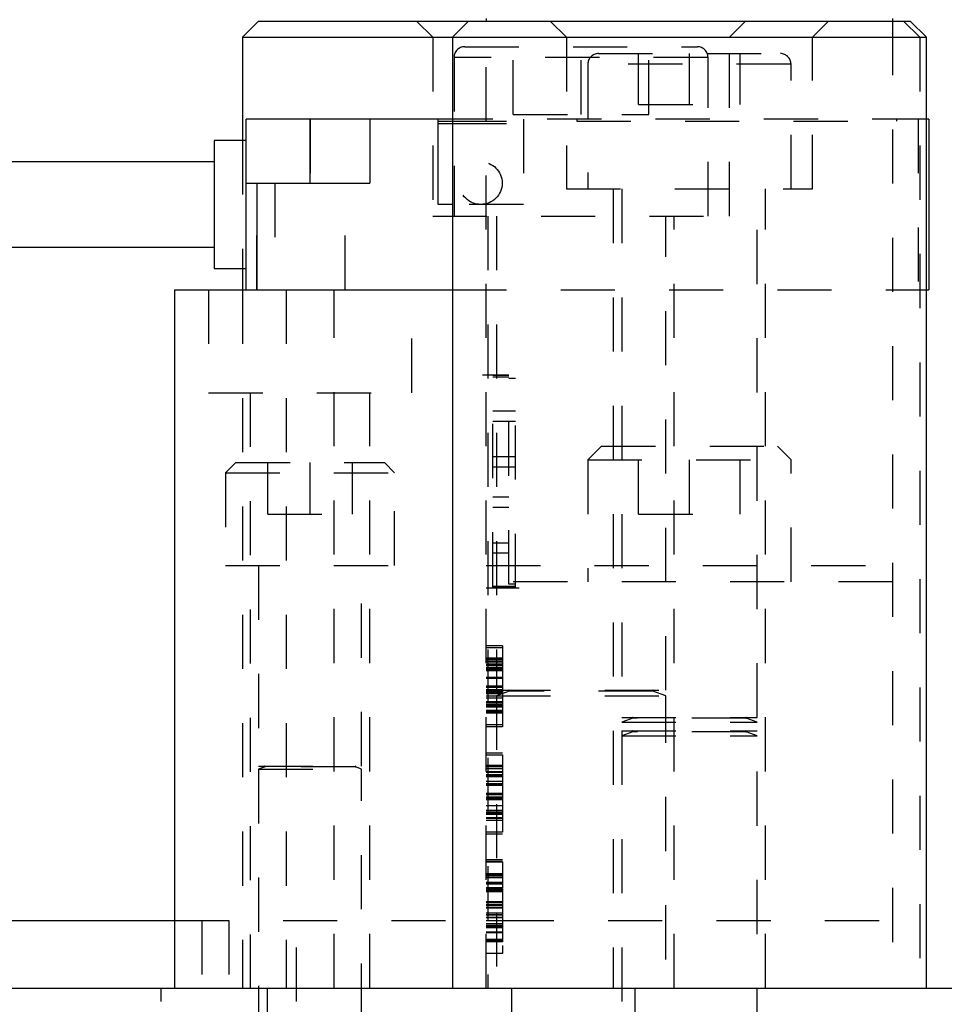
# Model space of a CAD drawing. Header units: inches. Extents: x 1772 to 2706, y -534 to -52.
# Tile 82 of 256: x 1938.07 to 1939.78, y -523.5 to -521.68. Entities that reach past the tile are written whole.
import ezdxf

# ---------------------------------------------------------------- set-up
doc = ezdxf.new("R2010")
doc.units = ezdxf.units.IN
doc.header["$LTSCALE"] = 0.5
doc.header["$MEASUREMENT"] = 0
doc.linetypes.add('HIDDEN', pattern=[0.225, 0.15, -0.075])
doc.layers.add('SID-M-H', color=4, linetype='HIDDEN')
doc.layers.add('SID-M-S', color=105, linetype='Continuous')

msp = doc.modelspace()

# ---------------------------------------------------------------- linework, layer by layer
at = {"layer": 'SID-M-H'}
for p, q in [((1938.80488, -521.68128), (1938.83488, -521.71128)), ((1938.93362, -523.46628), (1938.93362, -521.68128)), ((1939.05175, -521.68128), (1939.08175, -521.71128)), ((1939.38237, -521.71128), (1939.41237, -521.68128)), ((1939.53549, -521.71128), (1939.56549, -521.68128)), ((1939.68362, -521.68128), (1939.68362, -523.46628)), ((1939.73362, -521.71128), (1939.70362, -521.68128)), ((1938.83488, -521.71128), (1938.83488, -522.04128)), ((1939.08175, -521.71128), (1939.08175, -521.99128)), ((1939.38237, -522.04128), (1939.38237, -521.71128)), ((1939.53549, -521.99128), (1939.53549, -521.71128)), ((1939.73362, -521.71128), (1939.73362, -523.46628)), ((1938.89393, -521.72878), (1939.32331, -521.72878)), ((1938.98362, -521.85378), (1938.98362, -521.72878)), ((1939.10862, -521.85378), (1939.10862, -521.72878)), ((1939.23362, -521.85378), (1939.23362, -521.72878)), ((1938.87425, -521.74846), (1938.87425, -522.04128)), ((1939.34254, -521.74846), (1938.87471, -521.74846)), ((1939.14081, -521.74128), (1939.47644, -521.74128)), ((1939.21487, -521.83503), (1939.21487, -521.74128)), ((1939.30862, -521.83503), (1939.30862, -521.74128)), ((1939.343, -522.04128), (1939.343, -521.74846)), ((1939.40237, -521.83503), (1939.40237, -521.74128)), ((1939.12112, -521.76096), (1939.12112, -521.99128)), ((1939.49569, -521.76096), (1939.12156, -521.76096)), ((1939.49612, -521.99128), (1939.49612, -521.76096)), ((1939.21487, -521.83503), (1939.40237, -521.83503)), ((1938.98362, -521.85378), (1939.23362, -521.85378)), ((1938.60862, -521.86232), (1938.60862, -521.98043)), ((1939.74612, -521.86232), (1938.87112, -521.86232)), ((1938.87112, -521.86625), (1939.00232, -521.86625)), ((1938.87112, -521.87019), (1939.00232, -521.87019)), ((1939.00232, -521.86232), (1939.00232, -522.0198)), ((1939.10075, -521.86232), (1939.10075, -521.86625)), ((1939.10075, -521.86625), (1939.6913, -521.86625)), ((1939.6913, -521.86625), (1939.6913, -521.86232)), ((1939.73067, -521.86232), (1939.73067, -522.17728)), ((1938.48362, -521.90169), (1938.48362, -522.13791)), ((1938.5102, -522.17728), (1938.5102, -521.98043)), ((1938.54366, -521.98043), (1938.54366, -522.17728)), ((1938.67358, -522.17728), (1938.67358, -521.98043)), ((1939.08175, -521.99128), (1939.53549, -521.99128)), ((1939.16812, -521.99128), (1939.16812, -523.46628)), ((1939.18362, -521.99128), (1939.18362, -523.96678)), ((1939.43362, -523.96678), (1939.43362, -521.99128)), ((1939.44912, -523.46628), (1939.44912, -521.99128)), ((1939.00232, -522.0198), (1938.87112, -522.0198)), ((1938.83488, -522.04128), (1939.38237, -522.04128)), ((1938.93662, -522.04128), (1938.93662, -523.46628)), ((1938.95237, -522.04128), (1938.95237, -522.91667)), ((1939.26487, -522.91667), (1939.26487, -522.04128)), ((1939.28062, -523.46628), (1939.28062, -522.04128)), ((1938.42112, -522.17728), (1938.42112, -522.36728)), ((1938.48362, -522.17728), (1938.48362, -523.46628)), ((1938.56412, -522.17728), (1938.56412, -523.46628)), ((1938.65312, -523.46628), (1938.65312, -522.17728)), ((1938.79612, -522.36728), (1938.79612, -522.17728)), ((1938.87112, -522.17728), (1939.74612, -522.17728)), ((1938.97562, -522.33496), (1938.92687, -522.33496)), ((1938.94562, -522.33517), (1938.97562, -522.33517)), ((1938.94562, -522.72497), (1938.94562, -522.33517)), ((1938.94562, -522.33518), (1938.97562, -522.33518)), ((1938.94562, -522.33772), (1938.97562, -522.33772)), ((1938.94562, -522.338), (1938.97562, -522.338)), ((1938.97562, -522.72087), (1938.97562, -522.33496)), ((1938.98762, -522.34129), (1938.97562, -522.34129)), ((1938.98762, -522.72759), (1938.98762, -522.34129)), ((1938.42112, -522.36728), (1938.79612, -522.36728)), ((1938.49812, -522.36728), (1938.49812, -523.46628)), ((1938.71912, -523.46628), (1938.71912, -522.36728)), ((1938.94562, -522.40093), (1938.98762, -522.40093)), ((1938.94562, -522.41971), (1938.98762, -522.41971)), ((1939.14612, -522.46628), (1939.12112, -522.49128)), ((1939.14612, -522.46628), (1939.47112, -522.46628)), ((1939.21487, -522.59128), (1939.21487, -522.46628)), ((1939.30862, -522.59128), (1939.30862, -522.46628)), ((1939.40237, -522.59128), (1939.40237, -522.46628)), ((1939.49612, -522.49128), (1939.47112, -522.46628)), ((1938.94562, -522.48522), (1938.98762, -522.48522)), ((1939.12112, -522.49128), (1939.49612, -522.49128)), ((1939.12112, -522.49128), (1939.12112, -522.71628)), ((1939.49612, -522.71628), (1939.49612, -522.49128)), ((1938.47162, -522.49628), (1938.45262, -522.51528)), ((1938.47162, -522.49628), (1938.74562, -522.49628)), ((1938.5305, -522.59128), (1938.5305, -522.49628)), ((1938.60862, -522.59128), (1938.60862, -522.49628)), ((1938.68675, -522.59128), (1938.68675, -522.49628)), ((1938.76462, -522.51528), (1938.74562, -522.49628)), ((1938.94562, -522.504), (1938.98762, -522.504)), ((1938.45262, -522.51528), (1938.76462, -522.51528)), ((1938.45262, -522.51528), (1938.45262, -522.68628)), ((1938.76462, -522.68628), (1938.76462, -522.51528)), ((1938.94562, -522.55981), (1938.97562, -522.55981)), ((1938.94562, -522.57859), (1938.97562, -522.57859)), ((1938.5305, -522.59128), (1938.68675, -522.59128)), ((1939.21487, -522.59128), (1939.40237, -522.59128)), ((1938.94562, -522.6442), (1938.97562, -522.6442)), ((1938.94562, -522.66298), (1938.97562, -522.66298)), ((1938.45262, -522.68628), (1938.76462, -522.68628)), ((1938.51362, -522.68628), (1938.51362, -523.05667)), ((1938.70362, -523.05667), (1938.70362, -522.68628)), ((1938.93362, -522.68628), (1939.68362, -522.68628)), ((1939.68362, -522.71628), (1938.93362, -522.71628)), ((1938.93362, -522.72759), (1938.99437, -522.72759)), ((1938.94562, -522.72447), (1938.98762, -522.72447)), ((1938.94562, -522.72747), (1938.94562, -522.72497)), ((1938.94562, -522.72497), (1938.98762, -522.72497)), ((1938.94562, -522.72727), (1938.98762, -522.72727)), ((1938.94562, -522.72747), (1938.98762, -522.72747)), ((1938.98762, -522.72087), (1938.97562, -522.72087)), ((1938.96362, -522.83446), (1938.93362, -522.83446)), ((1938.96362, -522.83812), (1938.93362, -522.83812)), ((1938.96362, -522.85717), (1938.93362, -522.85717)), ((1938.96362, -522.85717), (1938.96362, -522.87467)), ((1938.96362, -522.86005), (1938.93362, -522.86005)), ((1938.96362, -522.86285), (1938.93362, -522.86285)), ((1938.96362, -522.86371), (1938.93362, -522.86371)), ((1938.96362, -522.86653), (1938.93362, -522.86653)), ((1938.96362, -522.86939), (1938.93362, -522.86939)), ((1938.96362, -522.87062), (1938.93362, -522.87062)), ((1938.96362, -522.87467), (1938.93362, -522.87467)), ((1938.96362, -522.87513), (1938.93362, -522.87513)), ((1938.96362, -522.87621), (1938.93362, -522.87621)), ((1938.96362, -522.87525), (1938.96362, -522.87621)), ((1938.96362, -522.87827), (1938.93362, -522.87827)), ((1938.96362, -522.87858), (1938.93362, -522.87858)), ((1938.96362, -522.87861), (1938.93362, -522.87861)), ((1938.96362, -522.88078), (1938.93362, -522.88078)), ((1938.96362, -522.89295), (1938.93362, -522.89295)), ((1938.96362, -522.89461), (1938.93362, -522.89461)), ((1938.96362, -522.90911), (1938.93362, -522.90911)), ((1938.96362, -522.90917), (1938.93362, -522.90917)), ((1938.96362, -522.90934), (1938.93362, -522.90934)), ((1938.96362, -522.90948), (1938.93362, -522.90948)), ((1938.96362, -522.90968), (1938.93362, -522.90968)), ((1938.96362, -522.90983), (1938.93362, -522.90983)), ((1938.96362, -522.91094), (1938.93362, -522.91094)), ((1938.96362, -522.91105), (1938.93362, -522.91105)), ((1938.96362, -522.9114), (1938.93362, -522.9114)), ((1938.96362, -522.91562), (1938.93362, -522.91562)), ((1938.96362, -522.91637), (1938.93362, -522.91637)), ((1938.96362, -522.91854), (1938.93362, -522.91854)), ((1938.96362, -522.91908), (1938.93362, -522.91908)), ((1938.96362, -522.92065), (1938.93362, -522.92065)), ((1938.96362, -522.92316), (1938.93362, -522.92316)), ((1938.96362, -522.92748), (1938.93362, -522.92748)), ((1938.96362, -522.93087), (1938.93362, -522.93087)), ((1938.95237, -522.91667), (1939.26487, -522.91667)), ((1938.97593, -522.9182), (1938.95237, -522.92677)), ((1938.95237, -522.92677), (1939.26487, -522.92677)), ((1938.95237, -522.92677), (1938.95237, -524.01353)), ((1939.24087, -522.9182), (1938.97638, -522.9182)), ((1939.26487, -522.92677), (1939.24132, -522.9182)), ((1939.26487, -524.01353), (1939.26487, -522.92677)), ((1938.96362, -522.93801), (1938.93362, -522.93801)), ((1938.96362, -522.94047), (1938.93362, -522.94047)), ((1938.96362, -522.94375), (1938.93362, -522.94375)), ((1938.96362, -522.94524), (1938.93362, -522.94524)), ((1938.96362, -522.94778), (1938.93362, -522.94778)), ((1938.96362, -522.95398), (1938.93362, -522.95398)), ((1938.96362, -522.95509), (1938.93362, -522.95509)), ((1938.96362, -522.95712), (1938.93362, -522.95712)), ((1938.96362, -522.95875), (1938.93362, -522.95875)), ((1939.18362, -522.96667), (1939.43362, -522.96667)), ((1938.96362, -522.98068), (1938.93362, -522.98068)), ((1938.96362, -522.98433), (1938.93362, -522.98433)), ((1939.20393, -522.9682), (1939.18362, -522.97559)), ((1939.18362, -522.97559), (1939.43362, -522.97559)), ((1939.41287, -522.9682), (1939.20437, -522.9682)), ((1939.43362, -522.97559), (1939.41332, -522.9682)), ((1939.18362, -522.99167), (1939.43362, -522.99167)), ((1939.20393, -522.9932), (1939.18362, -523.00059)), ((1939.18362, -523.00059), (1939.43362, -523.00059)), ((1939.41287, -522.9932), (1939.20437, -522.9932)), ((1939.43362, -523.00059), (1939.41332, -522.9932)), ((1938.96362, -523.03246), (1938.93362, -523.03246)), ((1938.96362, -523.03612), (1938.93362, -523.03612)), ((1938.51362, -523.05667), (1938.70362, -523.05667)), ((1938.52493, -523.0582), (1938.51362, -523.06231)), ((1938.69232, -523.0582), (1938.52493, -523.0582)), ((1938.70362, -523.06231), (1938.69232, -523.0582)), ((1938.96362, -523.05517), (1938.93362, -523.05517)), ((1938.96362, -523.05805), (1938.93362, -523.05805)), ((1938.51362, -523.06231), (1938.70362, -523.06231)), ((1938.51362, -523.06231), (1938.51362, -523.92078)), ((1938.70362, -523.92078), (1938.70362, -523.06231)), ((1938.96362, -523.06171), (1938.93362, -523.06171)), ((1938.96362, -523.06739), (1938.93362, -523.06739)), ((1938.96362, -523.06862), (1938.93362, -523.06862)), ((1938.96362, -523.07267), (1938.93362, -523.07267)), ((1938.96362, -523.07313), (1938.93362, -523.07313)), ((1938.96362, -523.07421), (1938.93362, -523.07421)), ((1938.96362, -523.07627), (1938.93362, -523.07627)), ((1938.96362, -523.06171), (1938.96362, -523.09095)), ((1938.96362, -523.07661), (1938.93362, -523.07661)), ((1938.96362, -523.08515), (1938.93362, -523.08515)), ((1938.96362, -523.08912), (1938.93362, -523.08912)), ((1938.96362, -523.09095), (1938.93362, -523.09095)), ((1938.96362, -523.09261), (1938.93362, -523.09261)), ((1938.96362, -523.10734), (1938.93362, -523.10734)), ((1938.96362, -523.10748), (1938.93362, -523.10748)), ((1938.96362, -523.10768), (1938.93362, -523.10768)), ((1938.96362, -523.10783), (1938.93362, -523.10783)), ((1938.96362, -523.10894), (1938.93362, -523.10894)), ((1938.96362, -523.10905), (1938.93362, -523.10905)), ((1938.96362, -523.1094), (1938.93362, -523.1094)), ((1938.96362, -523.11362), (1938.93362, -523.11362)), ((1938.96362, -523.11471), (1938.93362, -523.11471)), ((1938.96362, -523.11708), (1938.93362, -523.11708)), ((1938.96362, -523.11865), (1938.93362, -523.11865)), ((1938.96362, -523.12993), (1938.93362, -523.12993)), ((1938.96362, -523.11362), (1938.96362, -523.17868)), ((1938.96362, -523.13847), (1938.93362, -523.13847)), ((1938.96362, -523.14175), (1938.93362, -523.14175)), ((1938.96362, -523.14324), (1938.93362, -523.14324)), ((1938.96362, -523.14578), (1938.93362, -523.14578)), ((1938.96362, -523.15198), (1938.93362, -523.15198)), ((1938.96362, -523.15309), (1938.93362, -523.15309)), ((1938.96362, -523.15675), (1938.93362, -523.15675)), ((1938.96362, -523.17868), (1938.93362, -523.17868)), ((1938.96362, -523.18233), (1938.93362, -523.18233)), ((1938.96362, -523.22963), (1938.93362, -523.22963)), ((1938.96362, -523.23046), (1938.93362, -523.23046)), ((1938.96362, -523.23332), (1938.93362, -523.23332)), ((1938.96362, -523.23412), (1938.93362, -523.23412)), ((1938.96362, -523.23332), (1938.96362, -523.28214)), ((1938.96362, -523.25548), (1938.93362, -523.25548)), ((1938.96362, -523.25732), (1938.93362, -523.25732)), ((1938.96362, -523.25971), (1938.93362, -523.25971)), ((1938.96362, -523.26253), (1938.93362, -523.26253)), ((1938.96362, -523.27113), (1938.93362, -523.27113)), ((1938.96362, -523.27281), (1938.93362, -523.27281)), ((1938.96362, -523.27458), (1938.93362, -523.27458)), ((1938.96362, -523.27461), (1938.93362, -523.27461)), ((1938.96362, -523.27463), (1938.93362, -523.27463)), ((1938.96362, -523.28132), (1938.93362, -523.28132)), ((1938.96362, -523.28315), (1938.93362, -523.28315)), ((1938.96362, -523.28317), (1938.93362, -523.28317)), ((1938.96362, -523.28455), (1938.93362, -523.28455)), ((1938.96362, -523.28712), (1938.93362, -523.28712)), ((1938.96362, -523.28895), (1938.93362, -523.28895)), ((1938.96362, -523.30694), (1938.93362, -523.30694)), ((1938.96362, -523.3074), (1938.93362, -523.3074)), ((1938.96362, -523.30902), (1938.93362, -523.30902)), ((1938.96362, -523.31237), (1938.93362, -523.31237)), ((1938.96362, -523.31271), (1938.93362, -523.31271)), ((1938.96362, -523.31323), (1938.93362, -523.31323)), ((1938.96362, -523.31454), (1938.93362, -523.31454)), ((1938.96362, -523.31822), (1938.93362, -523.31822)), ((1938.96362, -523.31885), (1938.93362, -523.31885)), ((1938.96362, -523.32793), (1938.93362, -523.32793)), ((1938.96362, -523.33091), (1938.93362, -523.33091)), ((1938.35862, -523.34128), (1939.73362, -523.34128)), ((1938.40862, -523.34128), (1938.40862, -523.46628)), ((1938.45862, -523.34128), (1938.45862, -523.46628)), ((1938.58362, -524.09128), (1938.58362, -523.34128)), ((1938.96362, -523.3318), (1938.93362, -523.3318)), ((1938.96362, -523.3361), (1938.93362, -523.3361)), ((1938.96362, -523.33647), (1938.93362, -523.33647)), ((1938.96362, -523.34225), (1938.93362, -523.34225)), ((1938.96362, -523.34779), (1938.93362, -523.34779)), ((1938.96362, -523.35109), (1938.93362, -523.35109)), ((1938.96362, -523.35332), (1938.93362, -523.35332)), ((1938.96362, -523.35517), (1938.93362, -523.35517)), ((1938.96362, -523.36342), (1938.93362, -523.36342)), ((1938.96362, -523.36423), (1938.93362, -523.36423)), ((1938.96362, -523.37668), (1938.93362, -523.37668)), ((1938.96362, -523.37732), (1938.93362, -523.37732)), ((1938.96362, -523.37917), (1938.93362, -523.37917)), ((1938.96362, -523.38102), (1938.93362, -523.38102)), ((1938.96362, -523.40227), (1938.93362, -523.40227)), ((1938.96362, -523.38791), (1938.96362, -523.40227)), ((1938.18212, -524.02628), (1938.18212, -523.46628)), ((1938.33362, -524.09128), (1938.33362, -523.46628)), ((1938.52912, -523.46628), (1938.52912, -524.21628)), ((1938.68212, -524.02628), (1938.68212, -523.46628)), ((1938.68812, -524.21628), (1938.68812, -523.46628)), ((1938.98012, -523.46628), (1938.98012, -526.46628)), ((1939.20812, -523.46628), (1939.20812, -526.46628)), ((1939.23712, -526.46628), (1939.23712, -523.46628)), ((1939.40912, -526.46628), (1939.40912, -523.46628))]:
    msp.add_line(p, q, dxfattribs=at)
msp.add_circle((1938.92358, -521.98043), 0.03937, dxfattribs=at)
for centre, radius, start, end in [((1938.89393, -521.74846), 0.01969, 90, 180), ((1939.32331, -521.74846), 0.01969, 0, 90), ((1939.14081, -521.76096), 0.01969, 90, 180), ((1939.47644, -521.76096), 0.01969, 0, 90), ((1938.97566, -522.91746), 0.000787, 290, 90), ((1939.24159, -522.91746), 0.000787, 90, 250), ((1939.20366, -522.96746), 0.000787, 290, 90), ((1939.41359, -522.96746), 0.000787, 90, 250), ((1939.20366, -522.99246), 0.000787, 290, 90), ((1939.41359, -522.99246), 0.000787, 90, 250), ((1938.52466, -523.05746), 0.000787, 290, 90), ((1938.69259, -523.05746), 0.000787, 90, 250)]:
    msp.add_arc(centre, radius, start, end, dxfattribs=at)
for points, knots in [([(1938.96362, -522.83446), (1938.96362, -522.83578), (1938.96362, -522.83813), (1938.96362, -522.85134), (1938.96362, -522.85717)], [0, 0, 0, 0, 0.5588163, 1, 1, 1, 1]), ([(1938.96362, -522.87621), (1938.96362, -522.87985), (1938.96362, -522.88634), (1938.96362, -522.89208), (1938.96362, -522.89461)], [0, 0, 0, 0, 0.55980227, 1, 1, 1, 1]), ([(1938.96362, -522.89461), (1938.96362, -522.89757), (1938.96362, -522.90287), (1938.96362, -522.90855), (1938.96362, -522.91105)], [0, 0, 0, 0, 0.56004442, 1, 1, 1, 1]), ([(1938.96362, -522.91105), (1938.96362, -522.91571), (1938.96362, -522.92221), (1938.96362, -522.93467), (1938.96362, -522.94072), (1938.96362, -522.94375)], [0, 0, 0, 0, 0.5593672, 0.7797214, 1, 1, 1, 1]), ([(1938.96362, -522.94375), (1938.96362, -522.94727), (1938.96362, -522.95431), (1938.96362, -522.96659), (1938.96362, -522.98148), (1938.96362, -522.98319), (1938.96362, -522.98433)], [0, 0, 0, 0, 0.1254114, 0.2508017, 0.5008164, 1, 1, 1, 1]), ([(1938.96362, -523.03612), (1938.96362, -523.03572), (1938.96362, -523.03512), (1938.96362, -523.04944), (1938.96362, -523.06376), (1938.96362, -523.07233), (1938.96362, -523.07661)], [0, 0, 0, 0, 0.501344, 0.7500123, 0.8750258, 1, 1, 1, 1]), ([(1938.96362, -523.07661), (1938.96362, -523.08228), (1938.96362, -523.09365), (1938.96362, -523.10741), (1938.96362, -523.11126), (1938.96362, -523.11362)], [0, 0, 0, 0, 0.2786297, 0.5583752, 1, 1, 1, 1]), ([(1938.96362, -523.28317), (1938.96362, -523.28482), (1938.96362, -523.2873), (1938.96362, -523.30534), (1938.96362, -523.31934), (1938.96362, -523.32705), (1938.96362, -523.33091)], [0, 0, 0, 0, 0.4984231, 0.7486429, 0.8742939, 1, 1, 1, 1]), ([(1938.96362, -523.33091), (1938.96362, -523.33703), (1938.96362, -523.34929), (1938.96362, -523.36315), (1938.96362, -523.37758), (1938.96362, -523.3796), (1938.96362, -523.38102)], [0, 0, 0, 0, 0.1862059, 0.3730701, 0.5606113, 1, 1, 1, 1])]:
    msp.add_open_spline(points, degree=3, knots=knots, dxfattribs=at)
at = {"layer": 'SID-M-S'}
for p, q in [((1938.93362, -521.67628), (1938.93362, -521.68128)), ((1939.68362, -521.67628), (1939.68362, -521.68128)), ((1938.51362, -521.68128), (1938.48362, -521.71128)), ((1938.51362, -521.68128), (1939.71612, -521.68128)), ((1938.90112, -521.68128), (1938.87112, -521.71128)), ((1939.74612, -521.71128), (1939.71612, -521.68128)), ((1938.48362, -521.71128), (1938.48362, -521.90169)), ((1938.48362, -521.71128), (1939.74612, -521.71128)), ((1938.87112, -521.71128), (1938.87112, -523.46628)), ((1939.74612, -523.46628), (1939.74612, -521.71128)), ((1938.49051, -522.17728), (1938.49051, -521.86232)), ((1938.87112, -521.86232), (1938.49051, -521.86232)), ((1938.60862, -521.98043), (1938.60862, -521.86232)), ((1938.71886, -521.86232), (1938.71886, -521.98043)), ((1938.84484, -522.0198), (1938.84484, -521.86232)), ((1938.84484, -521.86625), (1938.87112, -521.86625)), ((1938.84484, -521.87019), (1938.87112, -521.87019)), ((1939.75035, -521.86232), (1939.74612, -521.86232)), ((1939.75035, -521.86232), (1939.75035, -522.17728)), ((1938.49051, -521.90169), (1938.43146, -521.90169)), ((1938.43146, -521.90169), (1938.43146, -522.13791)), ((1938.43146, -521.94106), (1937.66255, -521.94106)), ((1938.49051, -521.98043), (1938.71886, -521.98043)), ((1938.5102, -521.98043), (1938.5102, -522.17728)), ((1938.87112, -522.0198), (1938.84484, -522.0198)), ((1937.66255, -522.09854), (1938.43146, -522.09854)), ((1938.43146, -522.13791), (1938.49051, -522.13791)), ((1938.48362, -522.13791), (1938.48362, -522.17728)), ((1938.35862, -522.17728), (1938.35862, -523.46628)), ((1938.35862, -522.17728), (1938.87112, -522.17728)), ((1939.74612, -522.17728), (1939.75035, -522.17728)), ((1937.51741, -523.34128), (1938.35862, -523.34128)), ((1933.28362, -523.46628), (1952.28362, -523.46628))]:
    msp.add_line(p, q, dxfattribs=at)

doc.saveas('drawing.dxf')
